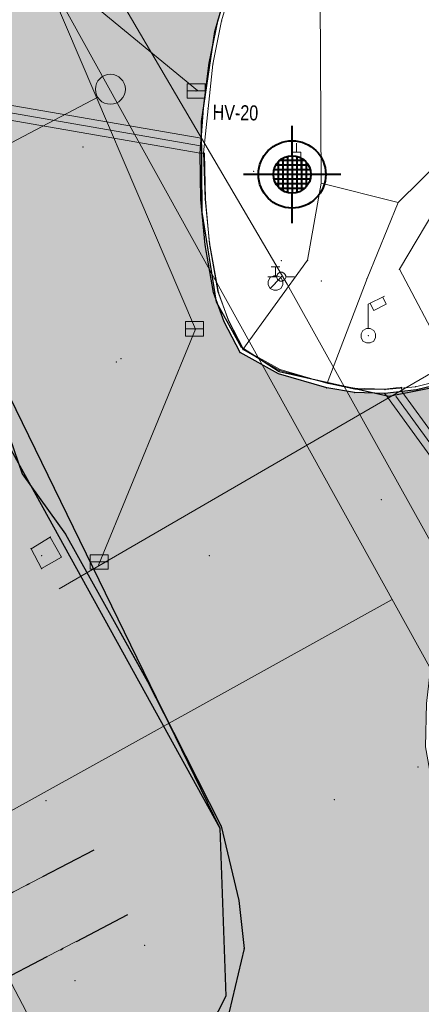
# Model space of a CAD drawing. Header units: metres. Extents: x -535942 to -530626, y -1087729 to -1086275.
# Tile 225 of 247: x -534131 to -534118, y -1086799 to -1086766. Entities that reach past the tile are written whole.
import ezdxf
from ezdxf.enums import TextEntityAlignment as Align

# ---------------------------------------------------------------- set-up
doc = ezdxf.new("R2010")
doc.units = ezdxf.units.M
for name, pattern in [('A_CARA_15', [7.6, 5, -1.3, 0, -1.3]), ('CONTINOUS', [0]), ('Čerchovaná 20mm', [3000, 2000, -500, 0, -500])]:
    doc.linetypes.add(name, pattern=pattern)
for name, color, linetype in [('18', 7, 'Continuous'), ('2', 7, 'Continuous'), ('6', 7, 'Continuous'), ('8', 7, 'Continuous'), ('_blok katastr', 7, 'Continuous'), ('_blok SS sítě', 7, 'Continuous'), ('_blok vrty G Consult', 7, 'Continuous'), ('_blok zaměření - nové', 7, 'Continuous'), ('_základy', 7, 'Continuous'), ('AG_srafy SS komunikace', 253, 'Continuous'), ('Hodnoty_hladiny', 7, 'Continuous'), ('Vrty_popis', 7, 'Continuous')]:
    doc.layers.add(name, color=color, linetype=linetype)
for name, color, linetype, lineweight in [('AG budovy tence', 240, 'Continuous', 18), ('AG budovy tluste', 240, 'Continuous', 50), ('AG kanal destova', 24, 'G_POTR_626_PN', 35), ('AG_kanal destova', 24, 'G_POTR_626_PN', 35), ('AG_kanal splaskova', 24, 'G_POTR_627_PN', 35), ('AG_komunikace', 240, 'CONTINOUS', 50), ('AG_SS kanal_déšť', 251, 'G_POTR_626_PN', 13), ('AG_SS osvětlení', 251, 'HP_04_VO', 13), ('AG_SS voda požární', 251, 'G_POTR_615_PN', 13), ('CA_OSY', 5, 'A_CARA_15', 18), ('RP_kom_popis', 240, 'Continuous', 35), ('RP_kom_srafy_asfalt', 41, 'Continuous', 18), ('RP_komunikace', 240, 'Continuous', 35)]:
    doc.layers.add(name, color=color, linetype=linetype, lineweight=lineweight)
doc.layers.add('AG_revizni oblacek', color=111, linetype='Continuous', plot=False)
doc.layers.add('BT_hranice_parcel', color=7, linetype='Continuous', true_color=0x007f00)
doc.layers.add('Značka předmět vrt', color=7, linetype='Continuous', lineweight=0, true_color=0x27eff2)
doc.styles.add('ROMANS', font='romans')
doc.styles.get("Standard").update_dxf_attribs({"font": 'ARIALN.TTF'})
doc.linetypes.add('G_POTR_615_PN', pattern='A,0.5,-1,2,-6.5,[3,hpfmlin.shx,S=1,R=0,X=0,Y=0],-6.5,2,-1,0.5', length=20)
doc.linetypes.add('G_POTR_626_PN', pattern='A,0.5,-1,2,-6.5,[8,hpfmlin.shx,S=1,R=0,X=0,Y=0],-6.5,2,-1,0.5', length=20)
doc.linetypes.add('G_POTR_627_PN', pattern='A,0.5,-1,2,-6.5,[9,hpfmlin.shx,S=1,R=0,X=0,Y=0],-6.5,2,-1,0.5', length=20)
doc.linetypes.add('HP_03_DEM', pattern='A,0,[234,hpfmlin.shx,S=1,R=0,X=0,Y=0],-12.5', length=12.5)
doc.linetypes.add('HP_04_VO', pattern='A,0.5,-1,2,-5,[28,hpfmlin.shx,S=1,R=0,X=0,Y=0],-0.8,["VO",ROMANS,S=1.7,R=0,X=2.75,Y=-0.8],-7,2,-1,0.5', length=19.8)

# ---------------------------------------------------------------- blocks, each defined once
blk = doc.blocks.new('_KATASTR')
at = {"layer": 'BT_hranice_parcel', "lineweight": -3}
for points in [[(-533944.41, -1086644.64), (-533979.02, -1086665.04), (-533986.81, -1086669.62), (-533998.88, -1086676.78), (-534013.62, -1086685.67), (-534037.86, -1086700.55), (-534075.03, -1086723.43), (-534083.72, -1086728.5), (-534091.83, -1086733.29), (-534110.71, -1086744.83), (-534121.68, -1086751.94), (-534124.12, -1086753.69), (-534126.5, -1086755.56), (-534127.89, -1086756.97), (-534129.06, -1086758.64), (-534130.36, -1086761.29), (-534131.69, -1086763.72), (-534132.71, -1086766.71), (-534133.12, -1086769.51), (-534133.03, -1086772.04), (-534131.53, -1086778.56), (-534124.29, -1086793.41)], [(-534094.94, -1086766.26), (-534115.16, -1086778.31), (-534118.64, -1086779), (-534122.31, -1086778.18), (-534123.56, -1086777.36), (-534124.4, -1086775.85), (-534124.88, -1086772.84), (-534124.9, -1086769.82), (-534124.46, -1086766.81), (-534123.61, -1086763.9), (-534122.43, -1086761.12), (-534121.34, -1086759.42), (-534119.93, -1086757.95), (-534106.45, -1086749.18), (-534104.72, -1086748.12), (-534067.4, -1086726.21)], [(-534124.29, -1086793.41), (-534124.09, -1086799.01), (-534126.44, -1086803.61), (-534131.44, -1086806.72), (-534166.27, -1086820.42), (-534181.33, -1086826.86), (-534198.96, -1086836), (-534207.29, -1086819.86), (-534135.23, -1086773.61), (-534124.29, -1086793.41)]]:
    blk.add_lwpolyline(points, dxfattribs=at)
blk = doc.blocks.new('kanalizace SS')
at = {"layer": 'AG_SS kanal_déšť', "ltscale": 0.7}
for p, q in [((-534125.04, -1086768.78), (-534130.39, -1086764.37)), ((-534130.39, -1086764.37), (-534114.31, -1086793.4))]:
    blk.add_line(p, q, dxfattribs=at)
blk.add_lwpolyline([(-534128.34, -1086784.63), (-534125.1, -1086776.75), (-534130.39, -1086764.37)], dxfattribs=at)
blk = doc.blocks.new('ss prumyslová voda')
at = {"layer": 'AG_SS voda požární', "ltscale": 0.7}
blk.add_lwpolyline([(-534093.942, -1086842.203), (-534095.533, -1086838.47), (-534089.205, -1086835.772), (-534089.19, -1086834.18), (-534122.037, -1086775.248), (-534130.475, -1086760.858), (-534133.316, -1086757.891)], dxfattribs=at)
blk = doc.blocks.new('ss_vo')
at = {"layer": 'AG_SS osvětlení', "ltscale": 0.7}
blk.add_line((-534098.91209, -1086767.60578), (-534129.653, -1086785.416), dxfattribs=at)
blk = doc.blocks.new('Z38')
at = {"color": 0, "lineweight": -2}
for p, q in [((0.3, 0.24), (-0.3, 0.24)), ((-0.3, 0.24), (-0.3, -0.24)), ((-0.3, 0), (0.3, 0)), ((0.3, -0.24), (0.3, 0.24)), ((-0.3, -0.24), (0.3, -0.24))]:
    blk.add_line(p, q, dxfattribs=at)
blk = doc.blocks.new('Z13')
at = {"color": 0, "lineweight": -2}
for p, q in [((0, 1.05), (0.54, 1.32)), ((0, 0.24), (0, 1.05)), ((0.18, 0.84), (0.06, 1.08)), ((0.6, 1.05), (0.18, 0.84)), ((0.48, 1.29), (0.6, 1.05)), ((-0.24, 0.06), (-0.18, 0.18)), ((-0.24, -0.06), (-0.24, 0.06)), ((-0.18, 0.18), (-0.06, 0.24)), ((-0.06, 0.24), (0.06, 0.24)), ((0.06, 0.24), (0.18, 0.18)), ((0.18, 0.18), (0.24, 0.06)), ((0.24, 0.06), (0.24, -0.06)), ((-0.18, -0.18), (-0.24, -0.06)), ((-0.06, -0.24), (-0.18, -0.18)), ((0.06, -0.24), (-0.06, -0.24)), ((0.18, -0.18), (0.06, -0.24)), ((0.24, -0.06), (0.18, -0.18))]:
    blk.add_line(p, q, dxfattribs=at)
blk = doc.blocks.new('Z20')
at = {"color": 0, "lineweight": -2}
for p, q in [((-0.45, 0), (-0.15, 0)), ((-0.15, 0.03), (-0.12, 0.09)), ((-0.15, -0.03), (-0.15, 0.03)), ((-0.12, 0.09), (-0.09, 0.12)), ((-0.09, 0.12), (-0.03, 0.15)), ((-0.03, 0.15), (0.03, 0.15)), ((0.03, 0.15), (0.09, 0.12)), ((0.09, 0.12), (0.12, 0.09)), ((0.12, 0.09), (0.15, 0.03)), ((0.15, 0.03), (0.15, -0.03)), ((0.15, 0), (0.45, 0)), ((-0.12, -0.09), (-0.15, -0.03)), ((-0.09, -0.12), (-0.12, -0.09)), ((-0.03, -0.15), (-0.09, -0.12)), ((0.03, -0.15), (-0.03, -0.15)), ((0.09, -0.12), (0.03, -0.15)), ((0.12, -0.09), (0.09, -0.12)), ((0.15, -0.03), (0.12, -0.09))]:
    blk.add_line(p, q, dxfattribs=at)
blk = doc.blocks.new('Z18')
at = {"color": 0, "lineweight": -2}
for p, q in [((-0.15, 0.54), (0.15, 0.54)), ((0, 0.24), (0, 0.54)), ((-0.24, 0.06), (-0.18, 0.18)), ((-0.24, -0.06), (-0.24, 0.06)), ((-0.18, 0.18), (-0.06, 0.24)), ((0.18, 0.18), (-0.18, -0.18)), ((-0.06, 0.24), (0.06, 0.24)), ((0.06, 0.24), (0.18, 0.18)), ((0.18, 0.18), (0.24, 0.06)), ((0.24, 0.06), (0.24, -0.06)), ((-0.18, -0.18), (-0.24, -0.06)), ((-0.06, -0.24), (-0.18, -0.18)), ((0.06, -0.24), (-0.06, -0.24)), ((0.18, -0.18), (0.06, -0.24)), ((0.24, -0.06), (0.18, -0.18))]:
    blk.add_line(p, q, dxfattribs=at)
blk = doc.blocks.new('Z412')
at = {"color": 0, "lineweight": -2}
for p, q in [((0, 0.6), (0, 0.9)), ((-0.15, 0), (-0.15, 0.6)), ((-0.15, 0.6), (0.15, 0.6)), ((0.15, 0.6), (0.15, 0))]:
    blk.add_line(p, q, dxfattribs=at)
blk = doc.blocks.new('Zaměření - zekan')
at = {"layer": 'AG_srafy SS komunikace', "transparency": 33554516}
h = blk.add_hatch(color=256, dxfattribs=at)
h.dxf.hatch_style = 1
h.paths.add_polyline_path([(-534240.26, -1086848.01), (-534242.39, -1086848.54), (-534243.974, -1086849.136), (-534248.67, -1086851.22), (-534254.11, -1086853.75), (-534260.09, -1086856.64), (-534264.42, -1086858.86), (-534270.39, -1086862.11), (-534275.64, -1086864.95), (-534281.45, -1086868.07), (-534281.659, -1086868.183), (-534285.72, -1086869.95), (-534292.582, -1086873.477), (-534300.99, -1086878.21), (-534304.7, -1086880.03), (-534311.17, -1086883.6), (-534311.21, -1086883.69), (-534319, -1086887.9), (-534326.28, -1086891.8), (-534333.68, -1086895.85), (-534341.033, -1086899.872), (-534342.39, -1086900.59), (-534348.52, -1086904), (-534357.39, -1086909.18), (-534363.51, -1086912.76), (-534368.15, -1086915.35), (-534368.58, -1086915.38), (-534371.67, -1086917.17), (-534371.6, -1086917.36), (-534374.61, -1086918.91), (-534375.85, -1086919.55), (-534383.298, -1086923.67), (-534387.62, -1086926.167), (-534390.99, -1086928.47), (-534395.26, -1086932.19), (-534398.39, -1086935.37), (-534401.04, -1086938.71), (-534403.34, -1086942.64), (-534405.25, -1086947.26), (-534406.47, -1086948.88), (-534407.31, -1086949.26), (-534408.77, -1086950.15), (-534411.9, -1086951.42), (-534412.44, -1086951.7), (-534411.572, -1086955.25), (-534406.31, -1086953.97), (-534406.43, -1086955.99), (-534406.92, -1086958.84), (-534407.82, -1086961.82), (-534408.73, -1086963.55), (-534410.13, -1086965.71), (-534411.33, -1086966.62), (-534411.44, -1086966.66), (-534412.09, -1086967.39), (-534412.79, -1086968.05), (-534413.62, -1086968.71), (-534414.49, -1086969.26), (-534416.26, -1086969.93), (-534415.54, -1086973.73), (-534414.56, -1086973.85), (-534413.62, -1086974.05), (-534405.67, -1086972.87), (-534403.64, -1086972.67), (-534402.63, -1086972.81), (-534401.62, -1086973.13), (-534400.5, -1086973.63), (-534397.57, -1086975.25), (-534395.92, -1086976.46), (-534395, -1086977.42), (-534392.36, -1086981.04), (-534391.77, -1086982.25), (-534391.1, -1086982), (-534390.78, -1086982.85), (-534391.39, -1086983.1), (-534390.58, -1086985.29), (-534390.25, -1086986.4), (-534390.1, -1086987.69), (-534390.06, -1086988.65), (-534390.2, -1086989.8), (-534390.5, -1086990.92), (-534391.16, -1086992.45), (-534391.4, -1086992.91), (-534381.94, -1086987.31), (-534382.24, -1086986.32), (-534382.32, -1086985.31), (-534382.16, -1086984.27), (-534381.82, -1086983.34), (-534381.32, -1086982.44), (-534380.71, -1086981.63), (-534379.98, -1086980.93), (-534379.21, -1086980.3), (-534378.39, -1086979.72), (-534377.467, -1086979.211), (-534373.711, -1086977.112), (-534372.583, -1086976.508), (-534371.89, -1086976.12), (-534371.16, -1086975.66), (-534367.03, -1086973.76), (-534365.62, -1086973.12), (-534362.45, -1086971.42), (-534362.565, -1086971.198), (-534357.153, -1086968.396), (-534349.974, -1086964.676), (-534344.031, -1086961.597), (-534335.38, -1086957.063), (-534329.65, -1086954.06), (-534329.53, -1086954.31), (-534329, -1086954.29), (-534328.53, -1086954.37), (-534328.09, -1086954.52), (-534327.64, -1086954.75), (-534327.21, -1086955.13), (-534326.4, -1086956.7), (-534323.4, -1086955.17), (-534324.27, -1086953.55), (-534324.32, -1086953.03), (-534324.26, -1086952.54), (-534324.13, -1086952.05), (-534323.82, -1086951.55), (-534323.49, -1086951.1), (-534311.67, -1086944.94), (-534305.34, -1086941.6), (-534300.39, -1086939.07), (-534294.798, -1086936.104), (-534294.97, -1086935.8), (-534290.77, -1086933.636), (-534286.14, -1086931.26), (-534286.02, -1086931.42), (-534285.95, -1086931.48), (-534281.89, -1086929.385), (-534271.3, -1086923.94), (-534268.39, -1086922.44), (-534266.57, -1086921.49), (-534263.17, -1086919.71), (-534259.895, -1086918.003), (-534258.72, -1086917.39), (-534257.63, -1086916.91), (-534256.65, -1086916.73), (-534255.56, -1086916.71), (-534254.93, -1086916.98), (-534253.92, -1086917.86), (-534252.78, -1086919.28), (-534251.69, -1086920.86), (-534249.08, -1086925.78), (-534247.53, -1086928.67), (-534240.07, -1086924.81), (-534241.74, -1086921.65), (-534244.189, -1086916.906), (-534244.46, -1086916.38), (-534245.17, -1086914.8), (-534245.34, -1086913.82), (-534245.4, -1086912.79), (-534245.16, -1086911.8), (-534244.75, -1086910.85), (-534244.21, -1086909.95), (-534243.65, -1086909.23), (-534242.81, -1086908.49), (-534241.96, -1086907.93), (-534238.92, -1086906.61), (-534233.75, -1086904.35), (-534231.72, -1086903.63), (-534231.12, -1086903.38), (-534222.86, -1086899.98), (-534221.64, -1086899.45), (-534215.26, -1086896.83), (-534209.18, -1086894.35), (-534207.62, -1086893.82), (-534206.23, -1086893.48), (-534204.6, -1086893.25), (-534203.26, -1086893.19), (-534201.71, -1086893.25), (-534200.38, -1086893.427), (-534199.2, -1086893.7), (-534197.72, -1086894.19), (-534196.37, -1086894.9), (-534195.14, -1086895.82), (-534194.07, -1086896.96), (-534193.35, -1086897.92), (-534192.6, -1086899.44), (-534189.28, -1086891.78), (-534190.21, -1086891.25), (-534190.71, -1086890.67), (-534191, -1086890.06), (-534191.12, -1086889.29), (-534191.03, -1086888.49), (-534190.77, -1086887.8), (-534190.37, -1086887.08), (-534189.77, -1086886.62), (-534189.02, -1086886.35), (-534188.25, -1086886.41), (-534187.49, -1086886.8), (-534187, -1086887.35), (-534186.63, -1086888.11), (-534186.43, -1086889.03), (-534186.44, -1086889.87), (-534176.56, -1086889.35), (-534177.65, -1086886.35), (-534179.05, -1086882.57), (-534179.03, -1086882.09), (-534178.78, -1086881.7), (-534177.003, -1086880.974), (-534171.47, -1086878.73), (-534168.599, -1086877.516), (-534164.678, -1086875.911), (-534163.53, -1086875.46), (-534162.56, -1086875.05), (-534161.21, -1086874.87), (-534158.44, -1086876.72), (-534157.24, -1086876.86), (-534152.2, -1086873.32), (-534150.4, -1086872.02), (-534148.76, -1086870.34), (-534147.72, -1086869.64), (-534147.78, -1086868.94), (-534147.38, -1086868.62), (-534145.94, -1086867.86), (-534144.5, -1086867.1), (-534142.98, -1086868.83), (-534139.47, -1086866.78), (-534139.23, -1086867.11), (-534139.46, -1086867.68), (-534138.99, -1086868.33), (-534117.868, -1086863.128), (-534113.56, -1086852.87), (-534114.37, -1086851.52), (-534114.78, -1086850.57), (-534115.01, -1086849.57), (-534115.14, -1086848.49), (-534115.1, -1086846.51), (-534114.61, -1086844.2), (-534114.35, -1086844.04), (-534113.74, -1086841.96), (-534113.25, -1086840.97), (-534112.53, -1086839.04), (-534112.01, -1086837.76), (-534111.58, -1086837.05), (-534111.22, -1086836.67), (-534110.4, -1086836), (-534109.57, -1086835.59), (-534107.574, -1086834.453), (-534105.261, -1086833.135), (-534102.914, -1086831.772), (-534099.15, -1086829.58), (-534093.838, -1086826.49), (-534089.789, -1086824.133), (-534088.77, -1086823.54), (-534084.12, -1086821.01), (-534085.871, -1086817.863), (-534090.54, -1086820.46), (-534093.59, -1086822.14), (-534094.49, -1086822.57), (-534095.48, -1086822.88), (-534096.44, -1086822.95), (-534097.57, -1086822.86), (-534098.46, -1086822.57), (-534101.43, -1086820.53), (-534103.51, -1086818.2), (-534105.97, -1086814.25), (-534107.99, -1086810.23), (-534109.55, -1086807.26), (-534111.07, -1086804.41), (-534111.9, -1086802.88), (-534116.5, -1086794.06), (-534117.17, -1086792.06), (-534117.42, -1086790.69), (-534117.39, -1086789.25), (-534117.19, -1086787.5), (-534116.66, -1086785.76), (-534115.86, -1086784.28), (-534114.92, -1086782.83), (-534113.95, -1086781.82), (-534112.79, -1086780.91), (-534108.66, -1086778.44), (-534110.505, -1086775.354), (-534114.85, -1086777.87), (-534116.37, -1086778.45), (-534117.72, -1086778.78), (-534118.78, -1086778.9), (-534119.79, -1086778.87), (-534120.72, -1086778.71), (-534122.33, -1086778.24), (-534123.61, -1086777.53), (-534124.14, -1086776.51), (-534124.5, -1086775.53), (-534124.78, -1086773.93), (-534124.92, -1086772.42), (-534124.95, -1086770.88), (-534124.84, -1086769.37), (-534124.65, -1086767.87), (-534124.34, -1086766.41), (-534123.95, -1086764.94), (-534123.48, -1086763.55), (-534122.531, -1086761.319), (-534122.48, -1086761.2), (-534121.67, -1086759.91), (-534120.71, -1086758.7), (-534119.94, -1086758), (-534115.095, -1086754.803), (-534112.489, -1086753.118), (-534108.92, -1086750.81), (-534112.62, -1086746.13), (-534115.807, -1086748.182), (-534119.268, -1086750.409), (-534123.55, -1086753.29), (-534125.75, -1086754.94), (-534127.24, -1086756.26), (-534128.21, -1086757.38), (-534129.07, -1086758.68), (-534129.99, -1086760.43), (-534130.79, -1086762.3), (-534131.77, -1086765.256), (-534132.17, -1086766.67), (-534132.754, -1086769.154), (-534133.08, -1086770.92), (-534132.94, -1086773.13), (-534131.84, -1086777.78), (-534132.14, -1086777.97), (-534130.89, -1086781.58), (-534129.44, -1086783.59), (-534126.631, -1086788.645), (-534124.24, -1086793.34), (-534123.65, -1086795.82), (-534123.48, -1086797.42), (-534123.973, -1086799.534), (-534124.97, -1086801.52), (-534126.17, -1086803.45), (-534127.54, -1086804.78), (-534127.92, -1086804.75), (-534132.58, -1086807.28), (-534139.56, -1086810.01), (-534146.11, -1086812.58), (-534152.72, -1086815.14), (-534159.36, -1086817.74), (-534166.12, -1086820.4), (-534174.33, -1086823.85), (-534182.75, -1086826.87), (-534190.84, -1086831.94), (-534200.46, -1086836.84), (-534206.25, -1086839.79), (-534206.69, -1086840.05), (-534208.746, -1086841.112), (-534210.685, -1086842.126), (-534215.801, -1086844.801), (-534222.31, -1086848.04), (-534225.67, -1086849.34), (-534227.09, -1086849.34), (-534228.34, -1086849.44), (-534229.373, -1086849.268), (-534230.35, -1086849.04), (-534234.18, -1086847.95), (-534236.16, -1086847.74), (-534238.29, -1086847.76)])
h.paths.add_polyline_path([(-534391.83, -1086964.99), (-534388.99, -1086967.75), (-534389.32, -1086968.65), (-534389.03, -1086969.71), (-534388.91, -1086968.78), (-534388.57, -1086967.76), (-534388.06, -1086966.84), (-534386.87, -1086965.26), (-534384.26, -1086962.14), (-534380.15, -1086957.28), (-534377.72, -1086954.43), (-534375.258, -1086953.139), (-534377.42, -1086949), (-534378.23, -1086949.37), (-534378.17, -1086949.49), (-534379.06, -1086949.91), (-534380.6, -1086951.93), (-534380.7, -1086951.86), (-534381.58, -1086953.7), (-534381.483, -1086953.784), (-534383.82, -1086956.48), (-534386.678, -1086959.782), (-534387.92, -1086961.27), (-534389.99, -1086963.67), (-534390.75, -1086964.34), (-534391.55, -1086964.89)], flags=16)
at = {"layer": '18', "color": 252, "lineweight": 15}
for p in [(-534124.23, -1086766.46), (-534124.65, -1086767.87), (-534124.52, -1086767.9), (-534125.08, -1086768.8), (-534124.84, -1086769.37), (-534124.68, -1086769.39), (-534128.86, -1086770.67), (-534124.95, -1086770.88), (-534124.83, -1086770.86), (-534123.16, -1086771.48), (-534121.73, -1086771.44), (-534120.9, -1086771.88), (-534124.92, -1086772.42), (-534124.78, -1086772.41), (-534118.33, -1086772.52), (-534124.78, -1086773.93), (-534124.63, -1086773.87), (-534122.23, -1086774.46), (-534121.36, -1086774.45), (-534122.24, -1086775), (-534118.29, -1086774.75), (-534122.43, -1086775.21), (-534120.9, -1086775.14), (-534119.37, -1086775.06), (-534124.5, -1086775.53), (-534124.33, -1086775.53), (-534124.14, -1086776.51), (-534124.01, -1086776.44), (-534125.14, -1086776.74), (-534119.33, -1086776.97), (-534123.61, -1086777.53), (-534123.52, -1086777.43), (-534127.75, -1086777.85), (-534127.59, -1086777.74), (-534122.33, -1086778.24), (-534122.29, -1086778.13), (-534120.7, -1086778.55), (-534120.72, -1086778.71), (-534119.79, -1086778.87), (-534119.78, -1086778.75), (-534118.78, -1086778.9), (-534118.77, -1086778.77), (-534117.75, -1086778.67), (-534117.72, -1086778.78), (-534130.89, -1086781.58), (-534118.89, -1086782.44), (-534129.95, -1086783.69), (-534129.44, -1086783.59), (-534130.59, -1086784.08), (-534130.24, -1086784.31), (-534129.58, -1086784.36), (-534128.32, -1086784.52), (-534124.64, -1086784.31), (-534130.24, -1086784.74), (-534126.7, -1086788.52), (-534117.67, -1086791.37), (-534130.1, -1086792.49), (-534120.47, -1086792.46), (-534124.24, -1086793.34), (-534123.65, -1086795.82), (-534126.8, -1086797.32), (-534123.48, -1086797.42), (-534129.13, -1086798.5)]:
    blk.add_point(p, dxfattribs=at)
at = {"layer": '2', "color": 251, "lineweight": 15}
for p, q in [((-534120.95, -1086764.52), (-534120.9, -1086771.88)), ((-534124.23, -1086766.46), (-534123.8, -1086764.97)), ((-534124.34, -1086766.41), (-534124.65, -1086767.87)), ((-534124.52, -1086767.9), (-534124.23, -1086766.46)), ((-534124.65, -1086767.87), (-534124.84, -1086769.37)), ((-534124.68, -1086769.39), (-534124.52, -1086767.9)), ((-534124.84, -1086769.37), (-534124.95, -1086770.88)), ((-534124.83, -1086770.86), (-534124.68, -1086769.39)), ((-534124.95, -1086770.88), (-534124.92, -1086772.42)), ((-534124.78, -1086772.41), (-534124.83, -1086770.86)), ((-534118.33, -1086772.52), (-534116.75, -1086770.96)), ((-534120.9, -1086771.88), (-534121.36, -1086774.45)), ((-534118.33, -1086772.52), (-534120.9, -1086771.88)), ((-534118.29, -1086774.75), (-534116.83, -1086772.29)), ((-534124.92, -1086772.42), (-534124.78, -1086773.93)), ((-534124.63, -1086773.87), (-534124.78, -1086772.41)), ((-534119.37, -1086775.06), (-534118.33, -1086772.52)), ((-534124.78, -1086773.93), (-534124.5, -1086775.53)), ((-534124.33, -1086775.53), (-534124.63, -1086773.87)), ((-534121.36, -1086774.45), (-534123.52, -1086777.43)), ((-534116.4, -1086778.33), (-534118.29, -1086774.75)), ((-534120.7, -1086778.55), (-534119.37, -1086775.06)), ((-534124.5, -1086775.53), (-534124.14, -1086776.51)), ((-534124.01, -1086776.44), (-534124.33, -1086775.53)), ((-534124.14, -1086776.51), (-534123.61, -1086777.53)), ((-534123.52, -1086777.43), (-534124.01, -1086776.44)), ((-534123.61, -1086777.53), (-534122.33, -1086778.24)), ((-534122.29, -1086778.13), (-534123.52, -1086777.43)), ((-534132.14, -1086777.97), (-534130.89, -1086781.58)), ((-534122.33, -1086778.24), (-534120.72, -1086778.71)), ((-534120.7, -1086778.55), (-534122.29, -1086778.13)), ((-534119.78, -1086778.75), (-534120.7, -1086778.55)), ((-534116.4, -1086778.33), (-534117.75, -1086778.67)), ((-534117.72, -1086778.78), (-534116.37, -1086778.45)), ((-534120.72, -1086778.71), (-534119.79, -1086778.87)), ((-534119.79, -1086778.87), (-534118.78, -1086778.9)), ((-534118.77, -1086778.77), (-534119.78, -1086778.75)), ((-534118.78, -1086778.9), (-534117.72, -1086778.78)), ((-534117.75, -1086778.67), (-534118.77, -1086778.77)), ((-534130.89, -1086781.58), (-534129.44, -1086783.59)), ((-534130.59, -1086784.08), (-534129.95, -1086783.69)), ((-534129.95, -1086783.69), (-534129.58, -1086784.36)), ((-534129.44, -1086783.59), (-534126.7, -1086788.52)), ((-534130.24, -1086784.74), (-534130.59, -1086784.08)), ((-534129.58, -1086784.36), (-534130.24, -1086784.74)), ((-534126.7, -1086788.52), (-534124.24, -1086793.34)), ((-534124.24, -1086793.34), (-534123.65, -1086795.82)), ((-534123.65, -1086795.82), (-534123.48, -1086797.42))]:
    blk.add_line(p, q, dxfattribs=at)
at = {"layer": 'AG_revizni oblacek'}
for points in [[(-534116.37, -1086778.45), (-534117.72, -1086778.78), (-534118.78, -1086778.9), (-534119.79, -1086778.87), (-534120.72, -1086778.71), (-534122.33, -1086778.24), (-534123.61, -1086777.53), (-534124.14, -1086776.51), (-534124.5, -1086775.53), (-534124.78, -1086773.93), (-534124.92, -1086772.42), (-534124.95, -1086770.88), (-534124.84, -1086769.37), (-534124.65, -1086767.87), (-534124.34, -1086766.41)], [(-534132.14, -1086777.97), (-534130.89, -1086781.58), (-534129.44, -1086783.59), (-534126.631, -1086788.645), (-534124.24, -1086793.34), (-534123.65, -1086795.82), (-534123.48, -1086797.42), (-534123.973, -1086799.534)]]:
    blk.add_lwpolyline(points, dxfattribs=at)
at = {"layer": '6', "color": 252, "lineweight": 15}
for name, p in [('Z18', (-534122.43, -1086775.21)), ('Z20', (-534122.24, -1086775))]:
    blk.add_blockref(name, p, dxfattribs=at)
at = {"layer": '8', "color": 252, "lineweight": 15}
for name, p in [('Z38', (-534125.08, -1086768.8)), ('Z412', (-534121.73, -1086771.44)), ('Z13', (-534119.33, -1086776.97)), ('Z38', (-534125.14, -1086776.74)), ('Z38', (-534128.32, -1086784.52))]:
    blk.add_blockref(name, p, dxfattribs=at)
blk = doc.blocks.new('půdorys nový')
at = {"layer": 'CA_OSY', "color": 251, "lineweight": 15}
for p, q in [((23.167, 61.706), (318.349, 61.706)), ((23.167, 59.266), (318.349, 59.266))]:
    blk.add_line(p, q, dxfattribs=at)
blk = doc.blocks.new('_vrty G Consult')
at = {"layer": 'Hodnoty_hladiny', "color": 251, "lineweight": 40}
blk.add_point((-534121.875, -1086771.584), dxfattribs=at)
at = {"layer": 'Vrty_popis', "color": 251, "lineweight": 40}
blk.add_point((-534121.875, -1086771.584), dxfattribs=at)
at = {"layer": 'Značka předmět vrt', "color": 251, "linetype": 'Continuous', "lineweight": 40}
for p, q in [((-534121.875, -1086770.96), (-534121.875, -1086769.961)), ((-534122.187, -1086771.043), (-534122.187, -1086772.127)), ((-534122.031, -1086770.98), (-534122.031, -1086772.19)), ((-534121.875, -1086770.96), (-534121.875, -1086772.209)), ((-534121.719, -1086770.98), (-534121.719, -1086772.19)), ((-534121.563, -1086771.043), (-534121.563, -1086772.127)), ((-534121.335, -1086771.271), (-534122.415, -1086771.271)), ((-534122.345, -1086771.171), (-534122.345, -1086771.998)), ((-534121.462, -1086771.115), (-534122.288, -1086771.115)), ((-534121.405, -1086771.171), (-534121.405, -1086771.998)), ((-534122.5, -1086771.585), (-534123.499, -1086771.585)), ((-534121.25, -1086771.585), (-534122.5, -1086771.585)), ((-534121.27, -1086771.429), (-534122.48, -1086771.429)), ((-534121.27, -1086771.741), (-534122.48, -1086771.741)), ((-534120.251, -1086771.585), (-534121.25, -1086771.585)), ((-534121.335, -1086771.897), (-534122.415, -1086771.897)), ((-534121.462, -1086772.053), (-534122.288, -1086772.053)), ((-534121.875, -1086773.209), (-534121.875, -1086772.209))]:
    blk.add_line(p, q, dxfattribs=at)
for radius in [1.125, 0.625]:
    blk.add_circle((-534121.875, -1086771.585), radius, dxfattribs=at)
at = {"layer": 'Vrty_popis', "color": 7, "width": 0.937991}
blk.add_text('HV-20', height=0.5, rotation=359.0791, dxfattribs=at).set_placement((-534124.534, -1086769.759), (-534123.011, -1086769.784), align=Align.FIT)
blk = doc.blocks.new('přeložka náhon')
at = {"layer": 'AG kanal destova', "color": 251, "lineweight": 13, "ltscale": 0.7}
blk.add_lwpolyline([(-534142.828, -1086776.622), (-534128.367, -1086769.011)], dxfattribs=at)
at = {"layer": 'AG kanal destova', "color": 251, "linetype": 'Continuous', "lineweight": 13, "ltscale": 0.7}
blk.add_circle((-534127.945, -1086768.743), 0.5, dxfattribs=at)
at = {"layer": 'AG_kanal splaskova', "color": 251, "lineweight": 13, "ltscale": 0.7}
blk.add_lwpolyline([(-534137.456, -1086786.746), (-534114.566, -1086830.46)], dxfattribs=at)
blk = doc.blocks.new('A$Cf8a33a96')
at = {"layer": 'AG_revizni oblacek', "linetype": 'Čerchovaná 20mm'}
for p, q in [((-6174, 41480), (290263, 41480)), ((-6174, 39040), (290263, 39040))]:
    blk.add_line(p, q, dxfattribs=at)
blk = doc.blocks.new('komunikace')
at = {"layer": 'RP_kom_srafy_asfalt', "lineweight": 13, "transparency": 33554577}
h = blk.add_hatch(color=256, dxfattribs=at)
h.dxf.hatch_style = 1
edge = h.paths.add_edge_path()
edge.add_line((-534366.943, -1086966.059), (-534367.944, -1086966.479))
edge.add_line((-534367.944, -1086966.479), (-534369.119, -1086966.968))
edge.add_line((-534369.119, -1086966.968), (-534368.034, -1086969.051))
edge.add_line((-534368.034, -1086969.051), (-534222.595, -1086893.297))
edge.add_line((-534222.595, -1086893.297), (-534221.121, -1086892.676))
edge.add_line((-534221.121, -1086892.676), (-534219.318, -1086891.834))
edge.add_line((-534219.318, -1086891.834), (-534218.423, -1086891.356))
edge.add_line((-534218.423, -1086891.356), (-534217.658, -1086890.815))
edge.add_line((-534217.658, -1086890.815), (-534217.386, -1086890.584))
edge.add_line((-534217.386, -1086890.584), (-534200.738, -1086881.912))
edge.add_line((-534200.738, -1086881.912), (-534199.32, -1086882.41))
edge.add_line((-534199.32, -1086882.41), (-534197.861, -1086882.4))
edge.add_line((-534197.861, -1086882.4), (-534194.484, -1086881.69))
edge.add_line((-534194.484, -1086881.69), (-534187.552, -1086878.807))
edge.add_line((-534187.552, -1086878.807), (-534187.339, -1086879.218))
edge.add_line((-534187.339, -1086879.218), (-534182.831, -1086876.87))
edge.add_line((-534182.831, -1086876.87), (-534174.104, -1086873.38))
edge.add_line((-534174.104, -1086873.38), (-534155.642, -1086865.637))
edge.add_line((-534155.642, -1086865.637), (-534149.586, -1086863.078))
edge.add_line((-534149.586, -1086863.078), (-534145.545, -1086861.401))
edge.add_line((-534145.545, -1086861.401), (-534141.812, -1086859.958))
edge.add_line((-534141.812, -1086859.958), (-534139.924, -1086859.228))
edge.add_line((-534139.924, -1086859.228), (-534131.3, -1086856.14))
edge.add_line((-534131.3, -1086856.14), (-534115.644, -1086848.919))
edge.add_line((-534115.644, -1086848.919), (-534115.116, -1086848.691))
edge.add_line((-534115.116, -1086848.691), (-534101.692, -1086841.244))
edge.add_arc((-534106.371, -1086832.808), 9.647, 299.0201, 354.4572)
edge.add_line((-534096.77, -1086833.74), (-534096.669, -1086832.81))
edge.add_arc((-534086.734, -1086833.883), 9.993, 124.6047, 173.8373, ccw=False)
edge.add_arc((-534086.9, -1086833.785), 9.818, 123.0315, 124.1369, ccw=False)
edge.add_line((-534092.252, -1086825.553), (-534094.04, -1086822.355))
edge.add_line((-534094.04, -1086822.355), (-534094.49, -1086822.57))
edge.add_line((-534094.49, -1086822.57), (-534095.48, -1086822.88))
edge.add_line((-534095.48, -1086822.88), (-534096.44, -1086822.95))
edge.add_line((-534096.44, -1086822.95), (-534097.57, -1086822.86))
edge.add_line((-534097.57, -1086822.86), (-534098.46, -1086822.57))
edge.add_line((-534098.46, -1086822.57), (-534101.43, -1086820.53))
edge.add_line((-534101.43, -1086820.53), (-534103.51, -1086818.2))
edge.add_line((-534103.51, -1086818.2), (-534105.97, -1086814.25))
edge.add_line((-534105.97, -1086814.25), (-534116.35, -1086794.52))
edge.add_line((-534116.35, -1086794.52), (-534117.17, -1086792.06))
edge.add_line((-534117.17, -1086792.06), (-534117.42, -1086790.69))
edge.add_line((-534117.42, -1086790.69), (-534117.39, -1086789.25))
edge.add_line((-534117.39, -1086789.25), (-534117.19, -1086787.5))
edge.add_line((-534117.19, -1086787.5), (-534116.66, -1086785.76))
edge.add_line((-534116.66, -1086785.76), (-534115.86, -1086784.28))
edge.add_line((-534115.86, -1086784.28), (-534115.39, -1086783.555))
edge.add_line((-534115.39, -1086783.555), (-534118.669, -1086779.052))
edge.add_line((-534118.669, -1086779.052), (-534118.78, -1086778.9))
edge.add_line((-534118.78, -1086778.9), (-534119.79, -1086778.87))
edge.add_line((-534119.79, -1086778.87), (-534120.72, -1086778.71))
edge.add_line((-534120.72, -1086778.71), (-534122.33, -1086778.24))
edge.add_line((-534122.33, -1086778.24), (-534123.61, -1086777.53))
edge.add_line((-534123.61, -1086777.53), (-534124.14, -1086776.51))
edge.add_line((-534124.14, -1086776.51), (-534124.5, -1086775.53))
edge.add_line((-534124.5, -1086775.53), (-534124.78, -1086773.93))
edge.add_line((-534124.78, -1086773.93), (-534124.92, -1086772.42))
edge.add_line((-534124.92, -1086772.42), (-534124.95, -1086770.88))
edge.add_line((-534124.95, -1086770.88), (-534132.807, -1086769.514))
edge.add_line((-534132.807, -1086769.514), (-534132.982, -1086770.389))
edge.add_arc((-534139.464, -1086768.841), 6.664, 295.3172, 346.5731, ccw=False)
edge.add_line((-534136.614, -1086774.865), (-534137.521, -1086775.338))
edge.add_line((-534137.521, -1086775.338), (-534134.273, -1086781.574))
edge.add_line((-534134.273, -1086781.574), (-534139.363, -1086784.226))
edge.add_line((-534139.363, -1086784.226), (-534113.431, -1086834.013))
edge.add_line((-534113.431, -1086834.013), (-534123.746, -1086839.386))
edge.add_line((-534123.746, -1086839.386), (-534121.785, -1086843.15))
edge.add_line((-534121.785, -1086843.15), (-534186.706, -1086876.966))
edge.add_line((-534186.706, -1086876.966), (-534188.667, -1086873.201))
edge.add_line((-534188.667, -1086873.201), (-534366.943, -1086966.059))
at = {"layer": 'AG_kanal destova', "lineweight": 13, "ltscale": 0.7}
blk.add_lwpolyline([(-534133.943, -1086794.308), (-534118.535, -1086785.773)], dxfattribs=at)
at = {"layer": 'AG_komunikace', "linetype": 'HP_03_DEM', "lineweight": 13, "ltscale": 0.5}
for points in [[(-534132.765, -1086769.274), (-534124.932, -1086770.629)], [(-534118.411, -1086778.982), (-534115.301, -1086783.253)]]:
    blk.add_lwpolyline(points, dxfattribs=at)
at = {"layer": 'RP_komunikace', "lineweight": 13}
for points in [[(-534132.808, -1086769.521), (-534132.723, -1086769.028), (-534124.913, -1086770.379), (-534124.95, -1086770.88)], [(-534132.972, -1086769.485), (-534124.95, -1086770.88), (-534124.92, -1086772.42), (-534124.78, -1086773.93), (-534124.5, -1086775.53), (-534124.14, -1086776.51), (-534123.61, -1086777.53), (-534122.33, -1086778.24), (-534120.72, -1086778.71), (-534119.79, -1086778.87), (-534118.78, -1086778.9), (-534115.39, -1086783.555), (-534115.86, -1086784.28), (-534116.66, -1086785.76), (-534117.19, -1086787.5), (-534117.39, -1086789.25), (-534117.42, -1086790.69), (-534117.17, -1086792.06), (-534116.5, -1086794.06), (-534105.97, -1086814.25)], [(-534124.95, -1086770.88), (-534124.8, -1086770.877)], [(-534118.209, -1086778.835), (-534118.78, -1086778.9), (-534119.79, -1086778.87), (-534120.72, -1086778.71), (-534122.33, -1086778.24), (-534123.61, -1086777.53), (-534124.14, -1086776.51), (-534124.5, -1086775.53), (-534124.78, -1086773.93), (-534124.92, -1086772.42), (-534124.95, -1086770.88)], [(-534118.225, -1086778.686), (-534118.786, -1086778.75), (-534119.775, -1086778.72), (-534120.686, -1086778.564), (-534122.272, -1086778.101), (-534123.498, -1086777.421), (-534124.002, -1086776.449), (-534124.355, -1086775.491), (-534124.631, -1086773.91), (-534124.77, -1086772.412), (-534124.8, -1086770.877)], [(-534118.78, -1086778.9), (-534118.209, -1086778.835)], [(-534118.225, -1086778.686), (-534118.209, -1086778.835)], [(-534118.209, -1086778.835), (-534115.099, -1086783.106)]]:
    blk.add_lwpolyline(points, dxfattribs=at)

msp = doc.modelspace()

# ---------------------------------------------------------------- block references
at = {"layer": '_blok katastr', "lineweight": -3}
msp.add_blockref('_KATASTR', (0, 0), dxfattribs=at)
at = {"layer": '_blok SS sítě'}
for name in ['kanalizace SS', 'ss_vo', 'ss prumyslová voda']:
    msp.add_blockref(name, (0, 0), dxfattribs=at)
at = {"layer": '_blok vrty G Consult', "color": 252}
msp.add_blockref('_vrty G Consult', (0, 0), dxfattribs=at)
at = {"layer": '_blok zaměření - nové', "linetype": 'ByBlock'}
msp.add_blockref('Zaměření - zekan', (0, 0), dxfattribs=at)
at = {"layer": '_základy', "xscale": 0.001, "yscale": 0.001, "zscale": 0.001, "rotation": 27.51344999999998}
msp.add_blockref('A$Cf8a33a96', (-534366.759, -1086965.005), dxfattribs=at)
at = {"layer": 'AG budovy tence', "rotation": 27.51344999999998}
msp.add_blockref('půdorys nový', (-534382.965, -1086996.251), dxfattribs=at)
at = {"layer": 'AG budovy tluste'}
msp.add_blockref('přeložka náhon', (0, 0), dxfattribs=at)
at = {"layer": 'RP_kom_popis'}
msp.add_blockref('komunikace', (0, 0), dxfattribs=at)

doc.saveas('drawing.dxf')
